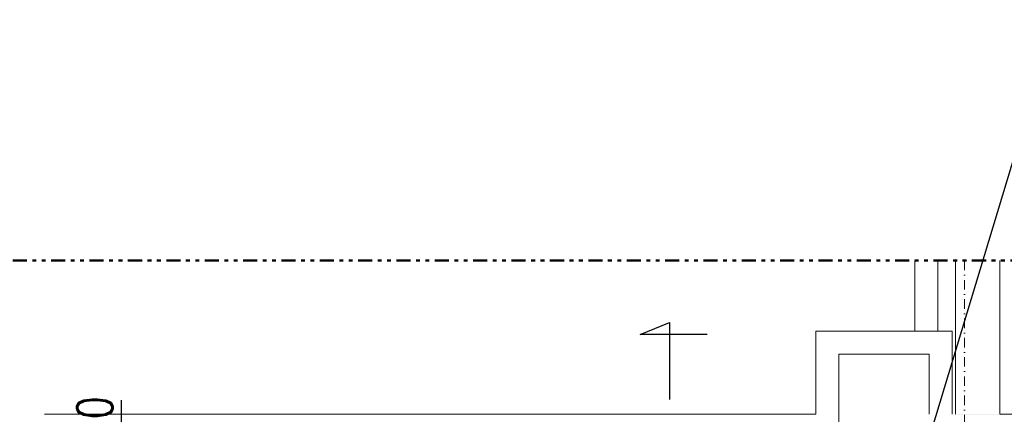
# Model space of a CAD drawing. Header units: millimetres. Extents: x -303 to 588072, y -379 to 357555.
# Tile 49 of 88: x 562745 to 563302, y 340563 to 340786. Entities that reach past the tile are written whole.
import ezdxf

# ---------------------------------------------------------------- set-up
doc = ezdxf.new("R2010")
doc.units = ezdxf.units.MM
doc.header["$LTSCALE"] = 0.15
doc.header["$MEASUREMENT"] = 0
doc.header["$PDSIZE"] = -5
doc.linetypes.add('Kropki i Kreski', pattern=[72, 36, -18, 0, -18])
doc.linetypes.add('Przerywana potrójnie', pattern=[144.638884, 52.916665, -21.166666, 14.111111, -21.166666, 14.111111, -21.166666])
for name, color, linetype in [('2_słupy.ISTN', 7, 'Continuous'), ('2_ściany wewnętrzne.ISTN', 7, 'Continuous'), ('4_osie.ISTN', 7, 'Continuous'), ('5_opisy.K_IR', 7, 'Continuous'), ('RFD_1', 2, 'Continuous'), ('RFD_3', 4, 'Continuous'), ('RFD_5', 8, 'Continuous'), ('RFD_5 @ 10', 8, 'Continuous')]:
    doc.layers.add(name, color=color, linetype=linetype)
doc.styles.get("Standard").update_dxf_attribs({"font": 'simplex.shx', "width": 0.75})
doc.dimstyles.new('opis 1.1', dxfattribs={"dimscale": 0, "dimtxt": 2, "dimasz": 1, "dimexe": 0.5, "dimexo": 1, "dimgap": 0, "dimtad": 0, "dimdec": 1, "dimrnd": 0.5, "dimdsep": 46, "dimtxsty": 'Standard', "dimblk1": 'OBLIQUE', "dimblk2": 'OBLIQUE', "dimsah": 1, "dimcen": 1, "dimdle": 0.5, "dimclrd": 256, "dimclre": 256, "dimclrt": 4, "dimadec": 0, "dimazin": 2, "dimtm": 1e-09, "dimtfac": 0.75, "dimtdec": 1, "dimtmove": 0, "dimatfit": 3, "dimfxl": 0, "dimtvp": 0.75, "dimtolj": 1, "dimtzin": 0, "dimlwd": -1, "dimlwe": -1, "dimarcsym": 0})

# ---------------------------------------------------------------- blocks, each defined once
blk = doc.blocks.new('rfrefrffff')
at = {"layer": '2_ściany wewnętrzne.ISTN', "linetype": 'Continuous', "lineweight": 0}
for points in [[(563299.63, 340562.98), (563274.63, 340562.98), (563274.63, 340562.88), (563299.45, 340562.88)], [(563299.63, 340562.98), (563299.45, 340562.88), (563299.63, 340562.88)]]:
    blk.add_hatch(color=252, dxfattribs=at).paths.add_polyline_path(points)
at = {"layer": '2_słupy.ISTN', "color": 252, "linetype": 'Continuous', "lineweight": 0}
blk.add_line((563264.63, 340609.94), (563264.63, 340649.94), dxfattribs=at)
at = {"layer": '2_ściany wewnętrzne.ISTN', "color": 252, "linetype": 'Continuous', "lineweight": 0, "flags": 128}
for points in [[(563251.63, 340649.94), (563251.63, 340609.94)], [(563264.63, 340609.94), (563264.63, 340649.94)], [(563274.63, 340649.94), (563274.63, 340562.88)], [(563299.63, 340649.94), (563299.63, 340562.98)], [(563299.63, 340562.98), (563299.63, 340649.94)], [(563272.63, 340609.94), (563195.63, 340609.94)], [(563195.63, 340609.94), (563195.63, 340596.94)], [(563264.63, 340609.94), (563251.63, 340609.94)], [(563272.63, 340609.94), (563272.63, 340596.94)], [(563195.63, 340596.94), (563195.63, 340562.94)], [(563208.63, 340596.94), (563259.63, 340596.94)], [(563208.63, 340562.94), (563208.63, 340596.94)], [(563259.63, 340596.94), (563259.63, 340562.88)], [(563272.63, 340562.88), (563272.63, 340596.94)], [(563195.63, 340562.94), (562759.32, 340562.94)], [(563208.63, 340549.94), (563208.63, 340562.94)], [(563377.7, 340562.98), (563299.63, 340562.98)]]:
    blk.add_lwpolyline(points, dxfattribs=at)
blk = doc.blocks.new('_Oblique')
at = {"color": 0, "linetype": 'ByBlock', "lineweight": -2}
blk.add_line((-0.5, -0.5), (0.5, 0.5), dxfattribs=at)
blk = doc.blocks.new('*D1764')
at = {"layer": 'Defpoints', "color": 0, "lineweight": 80}
for p in [(562817.77, 340549.94), (562991.03, 340549.94), (562987.43, 340539.94)]:
    blk.add_point(p, dxfattribs=at)
at = {"layer": 'RFD_5'}
for p, q in [((562802.77, 340570.86), (562802.77, 340549.44)), ((562817.77, 340534.94), (562817.77, 340554.94)), ((562802.77, 340549.44), (562817.77, 340544.94)), ((562837.77, 340549.94), (562812.77, 340549.94)), ((562837.77, 340539.94), (562812.77, 340539.94))]:
    blk.add_line(p, q, dxfattribs=at)
at = {"layer": 'RFD_5', "xscale": 10, "yscale": 10, "zscale": 10}
for p, rotation in [((562817.77, 340549.94), 90), ((562817.77, 340539.94), 270)]:
    blk.add_blockref('_Oblique', p, dxfattribs=dict(at, rotation=rotation))
at = {"layer": 'RFD_5', "color": 4, "insert": (562787.77, 340560.15), "char_height": 20, "attachment_point": 5, "rotation": 90}
blk.add_mtext('\\A1;10', dxfattribs=at)

msp = doc.modelspace()

# ---------------------------------------------------------------- linework, layer by layer
at = {"layer": '4_osie.ISTN', "color": 252, "linetype": 'Kropki i Kreski', "lineweight": 0}
msp.add_line((563279.63, 339805.04), (563279.63, 340649.94), dxfattribs=at)
at = {"layer": '5_opisy.K_IR', "color": 190, "linetype": 'Przerywana potrójnie', "lineweight": 50}
msp.add_lwpolyline([(563464.7, 339862.88), (562654.7, 339862.88), (562654.7, 340649.94), (564414.73, 340649.94), (564414.73, 339862.88), (563464.7, 339862.88)], close=True, dxfattribs=at)
at = {"layer": 'RFD_1'}
msp.add_lwpolyline([(563134.09, 340608.08), (563096.22, 340608.08), (563112.73, 340614.88), (563112.73, 340571.32)], dxfattribs=at)
at = {"layer": 'RFD_5'}
msp.add_lwpolyline([(563756.36, 340786.1), (563331.11, 340786.1), (563247.91, 340511.01)], dxfattribs=at)

# ---------------------------------------------------------------- block references
at = {"layer": 'RFD_3', "color": 3}
msp.add_blockref('rfrefrffff', (0, 0), dxfattribs=at)

# ---------------------------------------------------------------- dimensions: what is measured, and where the dimension line sits
at = {"layer": 'RFD_5 @ 10'}
dim = msp.add_linear_dim(base=(562817.77, 340549.94), p1=(562987.43, 340539.94), p2=(562991.03, 340549.94), angle=90, dimstyle='opis 1.1', override={"dimscale": 0, "dimblk1": 'Oblique', "dimblk2": 'Oblique', "dimtmove": 1}, dxfattribs=at)
dim.commit()
dim.dimension.update_dxf_attribs({"geometry": '*D1764', "text_midpoint": (562787.77, 340549.44)})

doc.saveas('drawing.dxf')
